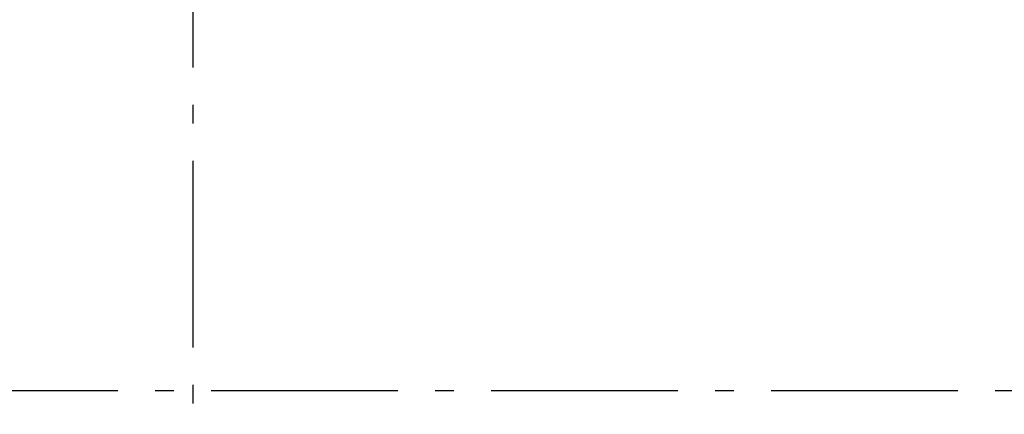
# Model space of a CAD drawing. Header units: millimetres. Extents: x -150 to 340869, y -1115 to 365939.
# Tile 68 of 193: x 297772 to 300409, y 349408 to 350465. Entities that reach past the tile are written whole.
import ezdxf
from ezdxf.enums import TextEntityAlignment as Align

# ---------------------------------------------------------------- set-up
doc = ezdxf.new("R2010")
doc.units = ezdxf.units.MM
doc.header["$LTSCALE"] = 0.5
doc.header["$MEASUREMENT"] = 0
doc.linetypes.add('Akselinje', pattern=[1500, 1000, -200, 100, -200])
doc.linetypes.add('PLINE', pattern=[0])
doc.layers.add('82-- Modullinjer(Nye konstruksjoner)', color=7, linetype='Continuous')
doc.styles.add('GENERATED_STYLE_4', font='arial.ttf')

# ---------------------------------------------------------------- blocks, each defined once
blk = doc.blocks.new('Standard grid marker[11]', base_point=(298236, 363787.1))
at = {"layer": '82-- Modullinjer(Nye konstruksjoner)', "linetype": 'Akselinje'}
blk.add_line((298236, 363587.1), (298236, 339987.1), dxfattribs=at)
at = {"layer": '82-- Modullinjer(Nye konstruksjoner)', "style": 'GENERATED_STYLE_4'}
for tag, p in [('AC_MarkerText_1_0', (298236, 363965.3)), ('AC_MarkerText_1_1', (298236, 339715.3))]:
    blk.add_attdef(tag, text='', height=100, rotation=360, dxfattribs=at).set_placement(p, align=Align.TOP_CENTER)
blk = doc.blocks.new('Standard grid marker[15]', base_point=(305734.8, 349470.7))
at = {"layer": '82-- Modullinjer(Nye konstruksjoner)', "linetype": 'Akselinje'}
blk.add_line((305534.8, 349470.7), (271734.8, 349470.7), dxfattribs=at)
at = {"layer": '82-- Modullinjer(Nye konstruksjoner)', "style": 'GENERATED_STYLE_4'}
for tag, p in [('AC_MarkerText_1_1', (271409.8, 349524.4)), ('AC_MarkerText_1_0', (305859.8, 349524.4))]:
    blk.add_attdef(tag, text='', height=100, rotation=360, dxfattribs=at).set_placement(p, align=Align.TOP_CENTER)

msp = doc.modelspace()

# ---------------------------------------------------------------- block references
at = {"layer": '82-- Modullinjer(Nye konstruksjoner)', "linetype": 'PLINE'}
for name, p in [('Standard grid marker[11]', (298236, 363787.1)), ('Standard grid marker[15]', (305734.8, 349470.7))]:
    msp.add_blockref(name, p, dxfattribs=at)

doc.saveas('drawing.dxf')
